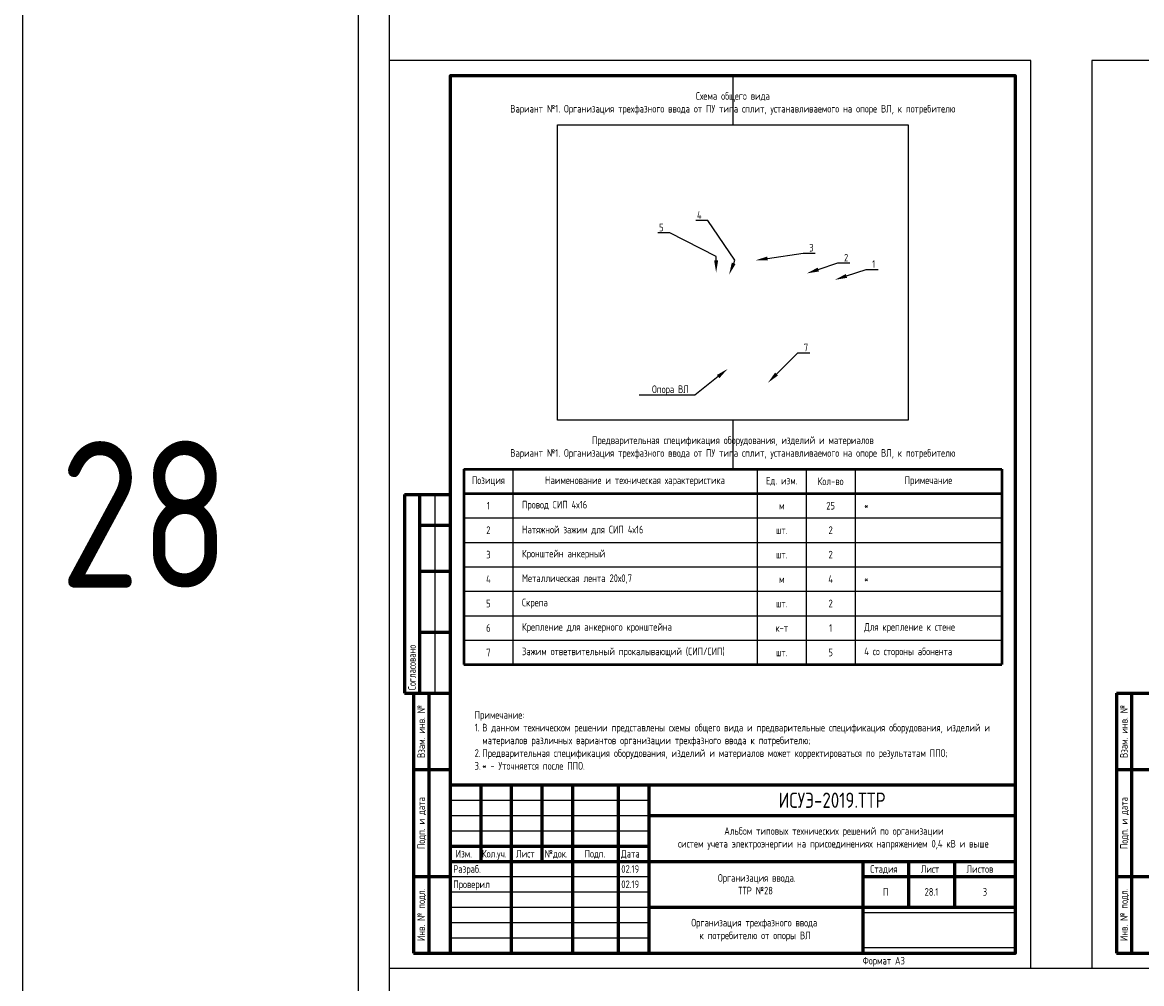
# Model space of a CAD drawing. Header units: millimetres. Extents: x -110 to 4101, y -10868 to 110.
# Tile 12 of 90: x -110 to 256, y -8871 to -8556. Entities that reach past the tile are written whole.
import ezdxf
from ezdxf import colors
from ezdxf.entities.mleader import LeaderData, LeaderLine
from ezdxf.enums import TextEntityAlignment as Align
from ezdxf.math import Vec2, Vec3

# ---------------------------------------------------------------- set-up
doc = ezdxf.new("R2010")
doc.units = ezdxf.units.MM
doc.layers.add('01.Вспомогательный_слой', color=1, linetype='Continuous', plot=False)
doc.layers.add('Формат', color=7, linetype='Continuous', lineweight=25)
doc.layers.add('Формат @ 1', color=7, linetype='Continuous', lineweight=25)
doc.styles.add('Формат', font='isocpeur.ttf')
doc.styles.add('ЭП', font='GOST.TTF')
picture_1 = doc.add_image_def('image3.png', size_in_pixel=(587, 136))
picture_2 = doc.add_image_def('image19.jpg', size_in_pixel=(578, 487))

# ---------------------------------------------------------------- blocks, each defined once
blk = doc.blocks.new('*U78')
at = {"layer": 'Формат', "color": 7, "linetype": 'Continuous', "lineweight": 60}
for p, q in [((5, 150), (20, 150)), ((5, 150), (5, 85)), ((10, 150), (10, 85)), ((10, 140), (20, 140)), ((10, 125), (20, 125)), ((10, 105), (20, 105)), ((5, 85), (13, 85)), ((8, 85), (20, 85)), ((8, 85), (8, 0)), ((13, 85), (13, 0)), ((8, 60), (20, 60)), ((20, 55), (205, 55)), ((20, 55), (20, 0)), ((30, 55), (30, 30)), ((40, 55), (40, 0)), ((50, 55), (50, 30)), ((60, 55), (60, 0)), ((75, 55), (75, 0)), ((85, 55), (85, 0)), ((85, 45), (205, 45)), ((20, 35), (85, 35)), ((20, 30), (205, 30)), ((155, 30), (155, 0)), ((170, 30), (170, 15)), ((185, 30), (185, 15)), ((8, 25), (20, 25)), ((155, 25), (205, 25)), ((85, 15), (205, 15)), ((8, 0), (20, 0))]:
    blk.add_line(p, q, dxfattribs=at)
at = {"layer": 'Формат', "color": 7, "linetype": 'Continuous', "lineweight": 25}
for p, q in [((15, 150), (15, 85)), ((20, 50), (85, 50)), ((20, 45), (85, 45)), ((20, 40), (85, 40)), ((20, 25), (85, 25)), ((20, 20), (85, 20)), ((20, 15), (85, 15)), ((20, 10), (85, 10)), ((20, 5), (85, 5))]:
    blk.add_line(p, q, dxfattribs=at)
blk.add_lwpolyline([(0, -5), (210, -5), (210, 292), (0, 292)], close=True, dxfattribs=at)
at = {"layer": 'Формат', "color": 7, "linetype": 'Continuous', "lineweight": 60}
blk.add_lwpolyline([(20, 0), (205, 0), (205, 287), (20, 287)], close=True, dxfattribs=at)
at = {"layer": 'Формат', "color": 7, "linetype": 'Continuous', "lineweight": 25, "style": 'ЭП'}
blk.add_text('Согласовано', height=2.5, rotation=90, dxfattribs=at).set_placement((7.5, 86), align=Align.MIDDLE_LEFT)
for s, p in [('Взам. инв. №', (10.5, 72.5)), ('Подп. и дата', (10.5, 42.5)), ('Инв. № подл.', (10.5, 12.5))]:
    blk.add_text(s, height=2.5, rotation=90, dxfattribs=at).set_placement(p, align=Align.MIDDLE_CENTER)
for s, p in [('Изм.', (21.81, 31.25)), ('Кол.уч.', (30.38, 31.25)), ('Лист', (41.54, 31.25)), ('№док.', (50.89, 31.24)), ('Подп.', (63.99, 31.25)), ('Дата', (75.95, 31.25)), ('Стадия', (157.47, 26.25)), ('Лист', (173.99, 26.25)), ('Листов', (188.99, 26.25))]:
    blk.add_text(s, height=2.5, dxfattribs=at).set_placement(p)
at = {"layer": 'Формат', "color": 7, "linetype": 'Continuous', "lineweight": 25, "style": 'ЭП', "flags": 8}
for tag, p in [('СОГЛ_ФИО_1', (12.5, 106)), ('СОГЛ_ФИО_2', (17.5, 106)), ('СОГЛ_ДОЛЖ_1', (12.5, 86)), ('СОГЛ_ДОЛЖ_2', (17.5, 86))]:
    blk.add_attdef(tag, text='', height=2.5, rotation=90, dxfattribs=at).set_placement(p, align=Align.MIDDLE_LEFT)
for tag, height, p in [('ОБОЗНАЧЕНИЕ', 5, (145, 50)), ('ОБЪЕКТ', 2.5, (145, 37.5)), ('НАИМЕНОВАНИЕ', 2.5, (120, 22.5)), ('Стадия', 2.5, (162.5, 20)), ('Лист', 2.5, (177.5, 20)), ('Листов', 2.5, (195, 20)), ('НАИМ_ИЗОБРАЖЕНИЙ', 2.5, (120, 7.5))]:
    blk.add_attdef(tag, text='', height=height, dxfattribs=at).set_placement(p, align=Align.MIDDLE_CENTER)
for tag, p in [('изм.№', (21, 37.5)), ('изм.уч.', (31, 37.5)), ('изм.лист', (41, 37.5)), ('изм.№_док.', (50.5, 37.5)), ('изм_дата', (76, 37.5)), ('Должн_1', (21, 27.5)), ('ФИО_1', (41, 27.5)), ('дата_1', (76, 27.5)), ('ДОЛЖН_2', (21, 22.5)), ('ФИО_2', (41, 22.5)), ('дата_2', (76, 22.5)), ('Должн_3', (21, 17.5)), ('ФИО_3', (41, 17.5)), ('дата_3', (76, 17.5)), ('ДОЛЖН_4', (21, 12.5)), ('ФИО_4', (41, 12.5)), ('дата_4', (76, 12.5)), ('ДОЛЖН_5', (21, 7.5)), ('ФИО_5', (41, 7.5)), ('дата_5', (76, 7.5)), ('ДОЛЖН_6', (21, 2.5)), ('ФИО_6', (41, 2.5)), ('дата_6', (76, 2.5)), ('ФОРМ.ЛИСТА', (155, -2.5))]:
    blk.add_attdef(tag, text='', height=2.5, dxfattribs=at).set_placement(p, align=Align.MIDDLE_LEFT)
blk.add_attdef('N_ИНВ', text='', height=2.5, rotation=90, dxfattribs=at).set_placement((16.5, 12.5), align=Align.MIDDLE_CENTER)
at = {"ltscale": 0.2}
image = blk.add_image(picture_1, insert=(155, 1.71), size_in_units=(50, 11.58), dxfattribs=at)
image.dxf.flags = 7
blk = doc.blocks.new('*U77')
at = {"layer": 'Формат', "color": 7, "linetype": 'Continuous', "lineweight": 60}
for p, q in [((8, 85), (20, 85)), ((8, 85), (8, 0)), ((13, 85), (13, 0)), ((8, 60), (20, 60)), ((8, 25), (20, 25)), ((20, 15), (205, 15)), ((20, 15), (20, 0)), ((30, 15), (30, 0)), ((40, 15), (40, 0)), ((50, 15), (50, 0)), ((60, 15), (60, 0)), ((75, 15), (75, 0)), ((85, 15), (85, 0)), ((195, 15), (195, 0)), ((195, 8), (205, 8)), ((20, 5), (85, 5)), ((8, 0), (20, 0))]:
    blk.add_line(p, q, dxfattribs=at)
at = {"layer": 'Формат', "color": 7, "linetype": 'Continuous', "lineweight": 25}
blk.add_line((20, 10), (85, 10), dxfattribs=at)
blk.add_lwpolyline([(0, -5), (210, -5), (210, 292), (0, 292)], close=True, dxfattribs=at)
at = {"layer": 'Формат', "color": 7, "linetype": 'Continuous', "lineweight": 60}
blk.add_lwpolyline([(20, 0), (205, 0), (205, 287), (20, 287)], close=True, dxfattribs=at)
at = {"layer": 'Формат', "color": 7, "linetype": 'Continuous', "lineweight": 25, "style": 'ЭП'}
for s, p in [('Взам. инв. №', (10.5, 72.5)), ('Подп. и дата', (10.5, 42.5)), ('Инв. № подл.', (10.5, 12.5))]:
    blk.add_text(s, height=2.5, rotation=90, dxfattribs=at).set_placement(p, align=Align.MIDDLE_CENTER)
at = {"layer": 'Формат', "color": 7, "linetype": 'Continuous', "lineweight": 25, "style": 'Формат'}
for s, p in [('Лист', (196.38, 10.25)), ('Изм.', (21.81, 1.25)), ('Лист', (41.54, 1.25)), ('№док.', (50.89, 1.25)), ('Подп.', (63.99, 1.25)), ('Дата', (75.95, 1.25))]:
    blk.add_text(s, height=2.5, dxfattribs=at).set_placement(p)
at = {"layer": 'Формат', "color": 7, "linetype": 'Continuous', "lineweight": 25, "style": 'Формат', "width": 0.9}
blk.add_text('Кол.уч.', height=2.5, dxfattribs=at).set_placement((30.38, 1.25))
at = {"layer": 'Формат', "color": 7, "linetype": 'Continuous', "lineweight": 25, "style": 'ЭП', "flags": 8}
blk.add_attdef('N_ИНВ', text='', height=2.5, rotation=90, dxfattribs=at).set_placement((16.5, 12.5), align=Align.MIDDLE_CENTER)
for tag, p in [('изм.№', (21, 7.5)), ('изм.уч.', (31, 7.5)), ('изм.лист', (41, 7.5)), ('изм.№_док.', (50.5, 7.5)), ('изм_дата', (76, 7.5)), ('ФОРМ.ЛИСТА', (155, -2.5))]:
    blk.add_attdef(tag, text='', height=2.5, dxfattribs=at).set_placement(p, align=Align.MIDDLE_LEFT)
for tag, height, p in [('ОБОЗНАЧЕНИЕ', 5, (140, 7.5)), ('Лист', 2.5, (200, 4))]:
    blk.add_attdef(tag, text='', height=height, dxfattribs=at).set_placement(p, align=Align.MIDDLE_CENTER)
blk = doc.blocks.new('*T92')
at = {"color": 0, "linetype": 'ByBlock', "lineweight": 50, "ltscale": 0.2, "transparency": 16777216}
for p, q in [((0, 0), (176, 0)), ((0, 0), (0, -64)), ((176, 0), (176, -64)), ((0, -8), (176, -8)), ((0, -64), (176, -64))]:
    blk.add_line(p, q, dxfattribs=at)
at = {"color": 0, "linetype": 'ByBlock', "ltscale": 0.2, "transparency": 16777216}
for p, q in [((16, 0), (16, -64)), ((96, 0), (96, -64)), ((112, 0), (112, -64)), ((128, 0), (128, -64)), ((0, -16), (16, -16)), ((0, -24), (16, -24)), ((0, -32), (16, -32)), ((0, -40), (176, -40)), ((0, -48), (16, -48))]:
    blk.add_line(p, q, dxfattribs=at)
at = {"color": 0, "linetype": 'ByBlock', "lineweight": -2, "ltscale": 0.2, "transparency": 16777216}
for p, q in [((16, -16), (176, -16)), ((16, -24), (176, -24)), ((16, -32), (176, -32)), ((16, -48), (176, -48)), ((0, -56), (176, -56))]:
    blk.add_line(p, q, dxfattribs=at)
at = {"color": 0, "ltscale": 0.2, "transparency": 16777216, "char_height": 2.5, "style": 'ЭП'}
for s, insert, width, attachment_point in [('{\\fGOST type A|b1|i0|c204|p34;Позиция}', (8, -4), 10, 5), ('{\\fGOST type A|b1|i0|c204|p34;Наименование и техническая характеристика}', (56, -4), 74, 5), ('{\\fGOST type A|b1|i0|c204|p34;Ед. изм.}', (104, -4), 10, 5), ('{\\fGOST type A|b1|i0|c204|p34;Кол-во}', (120, -4), 10, 5), ('{\\fGOST type A|b1|i0|c204|p34;Примечание}', (152, -4), 42, 5), ('1', (8, -12), 10, 5), ('Провод СИП 4х16', (19, -12), 74, 4), ('25', (120, -12), 10, 5), ('*', (131, -12), 42, 4), ('м', (104, -12), 10, 5), ('Натяжной зажим для СИП 4х16', (19, -20), 74, 4), ('2', (8, -20), 10, 5), ('шт.', (104, -20), 10, 5), ('2', (120, -20), 10, 5), ('3', (8, -28), 10, 5), ('Кронштейн анкерный', (19, -28), 74, 4), ('шт.', (104, -28), 10, 5), ('2', (120, -28), 10, 5), ('4', (8, -36), 10, 5), ('Металлическая лента 20х0,7', (19, -36), 74, 4), ('м', (104, -36), 10, 5), ('4', (120, -36), 10, 5), ('*', (131, -36), 42, 4), ('5', (8, -44), 10, 5), ('Скрепа', (19, -44), 74, 4), ('шт.', (104, -44), 10, 5), ('2', (120, -44), 10, 5), ('6', (8, -52), 10, 5), ('Крепление для анкерного кронштейна', (19, -52), 74, 4), ('к-т', (104, -52), 10, 5), ('1', (120, -52), 10, 5), ('Для крепление к стене', (131, -52), 42, 4), ('7', (8, -60), 10, 5), ('Зажим ответвительный прокалывающий (СИП/СИП)', (19, -60), 74, 4), ('5', (120, -60), 10, 5), ('4 со стороны абонента', (131, -60), 42, 4), ('шт.', (104, -60), 10, 5)]:
    blk.add_mtext(s, dxfattribs=dict(at, insert=insert, width=width, attachment_point=attachment_point))

msp = doc.modelspace()

# ---------------------------------------------------------------- linework, layer by layer
at = {"ltscale": 0.2}
msp.add_lwpolyline([(-110, -10868), (2120, -10868), (2120, 110), (-110, 110)], close=True, dxfattribs=at)
at = {"layer": '01.Вспомогательный_слой', "ltscale": 0.2}
msp.add_lwpolyline([(0, 0), (2040, 0), (2040, -10788), (0, -10788)], close=True, dxfattribs=at)
at = {"layer": '01.Вспомогательный_слой'}
for points in [[(10, -8549), (10, -8569)], [(10, -8866), (10, -8886)], [(220, -8866), (240, -8866)]]:
    msp.add_lwpolyline(points, dxfattribs=at)
at = {"layer": '01.Вспомогательный_слой', "ltscale": 0.2}
for points in [[(122.5, -8574), (122.5, -8590)], [(122.5, -8686.639), (122.5, -8702.639)]]:
    msp.add_lwpolyline(points, dxfattribs=at)

# ---------------------------------------------------------------- block references
msp.add_blockref('*T92', (34.5, -8702.639))
at = {"layer": 'Формат @ 1', "ltscale": 0.7}
ref = msp.add_blockref('*U78', (10, -8861), dxfattribs=at)
ref.add_attrib('ОБОЗНАЧЕНИЕ', 'ИСУЭ-2019.ТТР', dxfattribs={"layer": 'Формат', "color": 7, "linetype": 'Continuous', "lineweight": 25, "height": 5, "style": 'ЭП', "flags": 8}).set_placement((155, -8811), align=Align.MIDDLE_CENTER)
ref.add_attrib('Стадия', 'П', dxfattribs={"layer": 'Формат', "color": 7, "linetype": 'Continuous', "lineweight": 25, "height": 2.5, "style": 'ЭП', "flags": 8}).set_placement((172.5, -8841), align=Align.MIDDLE_CENTER)
ref.add_attrib('Лист', '28.1', dxfattribs={"layer": 'Формат', "color": 7, "linetype": 'Continuous', "lineweight": 25, "height": 2.5, "style": 'ЭП', "flags": 8}).set_placement((187.5, -8841), align=Align.MIDDLE_CENTER)
ref.add_attrib('Листов', '3', dxfattribs={"layer": 'Формат', "color": 7, "linetype": 'Continuous', "lineweight": 25, "height": 2.5, "style": 'ЭП', "flags": 8}).set_placement((205, -8841), align=Align.MIDDLE_CENTER)
ref.add_attrib('ОБЪЕКТ_001', 'Альбом типовых технических решений по организации', (119.689, -8822.31), dxfattribs={"layer": 'Формат', "color": 7, "linetype": 'Continuous', "lineweight": 25, "height": 2.5, "style": 'ЭП', "flags": 8})
ref.add_attrib('НАИМЕНОВАНИЕ_001', 'Организация ввода.', (117.63, -8837.667), dxfattribs={"layer": 'Формат', "color": 7, "linetype": 'Continuous', "lineweight": 25, "height": 2.5, "style": 'ЭП', "flags": 8})
ref.add_attrib('НАИМ_ИЗОБРАЖЕНИЙ_001', 'Организация трехфазного ввода', (108.925, -8852.31), dxfattribs={"layer": 'Формат', "color": 7, "linetype": 'Continuous', "lineweight": 25, "height": 2.5, "style": 'ЭП', "flags": 8})
ref.add_attrib('Должн_1', 'Разраб.', dxfattribs={"layer": 'Формат', "color": 7, "linetype": 'Continuous', "lineweight": 25, "height": 2.5, "style": 'ЭП', "flags": 8}).set_placement((31, -8833.5), align=Align.MIDDLE_LEFT)
ref.add_attrib('ДОЛЖН_2', 'Проверил', dxfattribs={"layer": 'Формат', "color": 7, "linetype": 'Continuous', "lineweight": 25, "height": 2.5, "style": 'ЭП', "flags": 8}).set_placement((31, -8838.5), align=Align.MIDDLE_LEFT)
ref.add_attrib('дата_1', '02.19', dxfattribs={"layer": 'Формат', "color": 7, "linetype": 'Continuous', "lineweight": 25, "height": 2.5, "style": 'ЭП', "flags": 8}).set_placement((86, -8833.5), align=Align.MIDDLE_LEFT)
ref.add_attrib('дата_2', '02.19', dxfattribs={"layer": 'Формат', "color": 7, "linetype": 'Continuous', "lineweight": 25, "height": 2.5, "style": 'ЭП', "flags": 8}).set_placement((86, -8838.5), align=Align.MIDDLE_LEFT)
ref.add_attrib('ФОРМ.ЛИСТА', 'Формат А3', dxfattribs={"layer": 'Формат', "color": 7, "linetype": 'Continuous', "lineweight": 25, "height": 2.5, "style": 'ЭП', "flags": 8}).set_placement((165, -8863.5), align=Align.MIDDLE_LEFT)
ref.add_attrib('ОБЪЕКТ_002', 'систем учета электроэнергии на присоединениях напряжением 0,4 кВ и выше', (104.554, -8826.477), dxfattribs={"layer": 'Формат', "color": 7, "linetype": 'Continuous', "lineweight": 25, "height": 2.5, "style": 'ЭП'})
ref.add_attrib('НАИМЕНОВАНИЕ_002', 'ТТР №28', (124.196, -8841.833), dxfattribs={"layer": 'Формат', "color": 7, "linetype": 'Continuous', "lineweight": 25, "height": 2.5, "style": 'ЭП'})
ref.add_attrib('НАИМ_ИЗОБРАЖЕНИЙ_002', 'к потребителю от опоры ВЛ', (111.606, -8856.477), dxfattribs={"layer": 'Формат', "color": 7, "linetype": 'Continuous', "lineweight": 25, "height": 2.5, "style": 'ЭП'})
msp.add_blockref('*U77', (240, -8861), dxfattribs=at).add_auto_attribs({'ОБОЗНАЧЕНИЕ': 'ИСУЭ-2019.ТТР', 'Лист': '28.2', 'ФОРМ.ЛИСТА': 'Формат А3'})

# ---------------------------------------------------------------- texts
at = {"char_height": 2.5, "style": 'ЭП'}
for s, insert, width, attachment_point in [('Схема общего вида\\PВариант №1. Организация трехфазного ввода от ПУ типа сплит, устанавливаемого на опоре ВЛ, к потребителю', (122.5, -8583), 176, 5), ('Предварительная спецификация оборудования, изделий и материалов\\PВариант №1. Организация трехфазного ввода от ПУ типа сплит, устанавливаемого на опоре ВЛ, к потребителю', (122.5, -8695.639), 176, 5), ('Примечание:\\P\\pi-2.5,l2.5,t2.5,115;1.^IВ данном техническом решении представлены схемы общего вида и предварительные спецификация оборудования, изделий и материалов различных вариантов организации трехфазного ввода к потребителю;\\P2.^IПредварительная спецификация оборудования, изделий и материалов может корректироваться по результатам ППО;\\P3.^I* - Уточняется после ППО.', (38, -8801), 169, 7)]:
    msp.add_mtext(s, dxfattribs=dict(at, insert=insert, width=width, attachment_point=attachment_point))
at = {"color": 3, "insert": (-70, -8717.5), "char_height": 48, "width": 8, "attachment_point": 5, "style": 'ЭП'}
msp.add_mtext('28', dxfattribs=at)

# ---------------------------------------------------------------- pictures from other files: only their frames are drawn
at = {"ltscale": 0.2}
image = msp.add_image(picture_2, insert=(65.152, -8686.639), size_in_units=(114.697, 96.639), dxfattribs=at)
image.dxf.flags = 7

# ---------------------------------------------------------------- leaders
at = {"color": 250}
ml = msp.add_multileader_mtext('Standard', dxfattribs=at)
ml.set_content('4', color=250, style='ЭП')
ml.set_leader_properties()
ml.build(insert=Vec2(0, 0))
ml.multileader.update_dxf_attribs({"text_left_attachment_type": 5, "text_right_attachment_type": 5, "dogleg_length": 0})
ctx = ml.context
ctx.base_point, ctx.char_height, ctx.plane_origin = Vec3(109.024, -8621.293), 2.5, Vec3(141.578, -8638.093)
ctx.left_attachment, ctx.right_attachment, ctx.text_align_type = 5, 5, 2
notes = []
notes.append((ctx, [(1, (1, 1, 0), (114.276, -8621.293), (-1, 0), 0, [(1, [(121.267, -8639.046), (123.2, -8634.279)], 0, [])])]))
ctx.mtext.insert, ctx.mtext.alignment, ctx.mtext.flow_direction = Vec3(112.276, -8618.293), 3, 5
ml = msp.add_multileader_mtext('Standard', dxfattribs=at)
ml.set_content('5', color=250, style='ЭП')
ml.set_leader_properties()
ml.build(insert=Vec2(0, 0))
ml.multileader.update_dxf_attribs({"text_left_attachment_type": 5, "text_right_attachment_type": 5, "dogleg_length": 0})
ctx = ml.context
ctx.base_point, ctx.char_height, ctx.plane_origin = Vec3(96.768, -8625.357), 2.5, Vec3(144.4, -8635.279)
ctx.left_attachment, ctx.right_attachment, ctx.text_align_type = 5, 5, 2
notes.append((ctx, [(1, (1, 1, 0), (101.839, -8625.357), (-1, 0), 0, [(1, [(117.026, -8638.359), (117.042, -8633.075)], 0, [])])]))
ctx.mtext.insert, ctx.mtext.alignment, ctx.mtext.flow_direction = Vec3(99.839, -8622.357), 3, 5
ml = msp.add_multileader_mtext('Standard', dxfattribs=at)
ml.set_content('3', color=250, style='ЭП')
ml.set_leader_properties()
ml.build(insert=Vec2(0, 0))
ml.multileader.update_dxf_attribs({"text_left_attachment_type": 5, "text_right_attachment_type": 5, "dogleg_length": 0})
ctx = ml.context
ctx.base_point, ctx.char_height, ctx.plane_origin = Vec3(145.506, -8631.974), 2.5, Vec3(160.261, -8610.591)
ctx.left_attachment, ctx.right_attachment = 5, 5
notes.append((ctx, [(0, (1, 1, 0), (145.506, -8631.974), (1, 0), 0, [(0, [(129.887, -8634.363)], 0, [])])]))
ctx.mtext.insert, ctx.mtext.flow_direction = Vec3(147.506, -8628.974), 5
ml = msp.add_multileader_mtext('Standard', dxfattribs=at)
ml.set_content('2', color=250, style='ЭП')
ml.set_leader_properties()
ml.build(insert=Vec2(0, 0))
ml.multileader.update_dxf_attribs({"text_left_attachment_type": 5, "text_right_attachment_type": 5, "dogleg_length": 0})
ctx = ml.context
ctx.base_point, ctx.char_height, ctx.plane_origin = Vec3(156.884, -8635.224), 2.5, Vec3(171.638, -8613.84)
ctx.left_attachment, ctx.right_attachment = 5, 5
notes.append((ctx, [(0, (1, 1, 0), (156.884, -8635.224), (1, 0), 0, [(0, [(146.68, -8638.634)], 0, [])])]))
ctx.mtext.insert, ctx.mtext.flow_direction = Vec3(158.884, -8632.224), 5
ml = msp.add_multileader_mtext('Standard', dxfattribs=at)
ml.set_content('1', color=250, style='ЭП')
ml.set_leader_properties()
ml.build(insert=Vec2(0, 0))
ml.multileader.update_dxf_attribs({"text_left_attachment_type": 5, "text_right_attachment_type": 5, "dogleg_length": 0})
ctx = ml.context
ctx.base_point, ctx.char_height, ctx.plane_origin = Vec3(166.111, -8637.31), 2.5, Vec3(180.866, -8615.927)
ctx.left_attachment, ctx.right_attachment = 5, 5
notes.append((ctx, [(0, (1, 1, 0), (166.111, -8637.31), (1, 0), 0, [(0, [(155.908, -8640.72)], 0, [])])]))
ctx.mtext.insert, ctx.mtext.flow_direction = Vec3(168.111, -8634.31), 5
ml = msp.add_multileader_mtext('Standard', dxfattribs=at)
ml.set_content('7', color=250, style='ЭП')
ml.set_leader_properties()
ml.build(insert=Vec2(0, 0))
ml.multileader.update_dxf_attribs({"text_left_attachment_type": 5, "text_right_attachment_type": 5, "dogleg_length": 0})
ctx = ml.context
ctx.base_point, ctx.char_height, ctx.plane_origin = Vec3(143.73, -8664.591), 2.5, Vec3(158.922, -8649.624)
ctx.left_attachment, ctx.right_attachment = 5, 5
notes.append((ctx, [(0, (1, 1, 0), (143.73, -8664.591), (1, 0), 0, [(0, [(133.964, -8674.417)], 0, [])])]))
ctx.mtext.insert, ctx.mtext.flow_direction = Vec3(145.73, -8661.591), 5
ml = msp.add_multileader_mtext('Standard', dxfattribs=at)
ml.set_content('Опора ВЛ', color=250, style='ЭП')
ml.set_leader_properties()
ml.build(insert=Vec2(0, 0))
ml.multileader.update_dxf_attribs({"text_left_attachment_type": 5, "text_right_attachment_type": 5, "dogleg_length": 0})
ctx = ml.context
ctx.base_point, ctx.char_height, ctx.plane_origin = Vec3(94.678, -8678.487), 2.5, Vec3(73.451, -8665.505)
ctx.left_attachment, ctx.right_attachment, ctx.text_align_type = 5, 5, 2
notes.append((ctx, [(1, (1, 1, 0), (110.107, -8678.487), (-1, 0), 0, [(0, [(120.794, -8669.875)], 0, [])])]))
ctx.mtext.insert, ctx.mtext.alignment, ctx.mtext.flow_direction = Vec3(108.107, -8675.275), 3, 5
for ctx, leaders in notes:
    for number, flags, end, landing, length, lines in leaders:
        leader = LeaderData()
        leader.index, (leader.has_last_leader_line, leader.has_dogleg_vector, leader.attachment_direction) = number, flags
        leader.last_leader_point, leader.dogleg_vector, leader.dogleg_length = Vec3(end), Vec3(landing), length
        for number, points, colour, breaks in lines:
            line = LeaderLine()
            line.index, line.vertices, line.color, line.breaks = number, Vec3.list(points), colors.encode_raw_color(colour), breaks
            leader.lines.append(line)
        ctx.leaders.append(leader)

doc.saveas('drawing.dxf')
